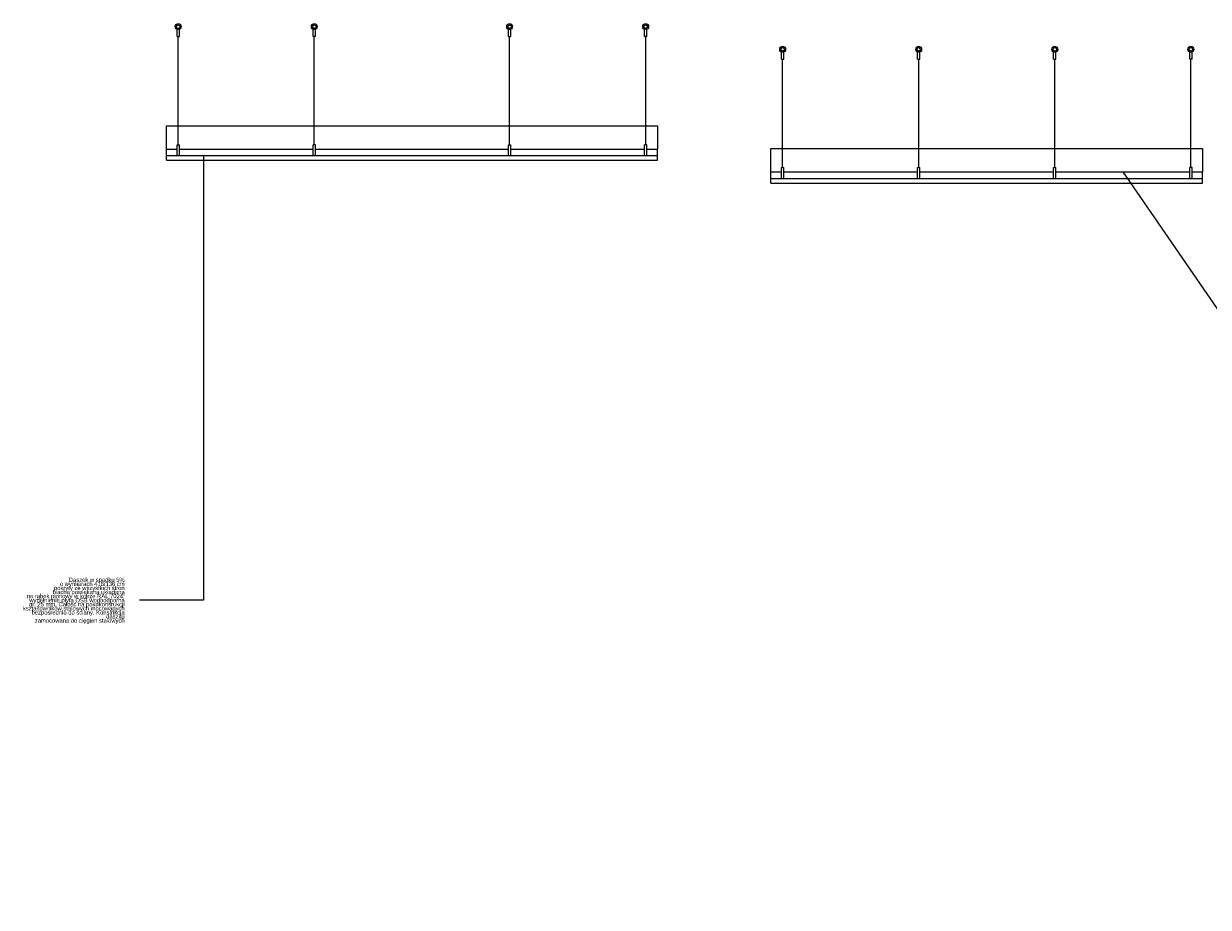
# Model space of a CAD drawing. Extents: x -72608 to -57388, y 19595 to 34464.
# Tile 1 of 12: x -72608 to -62510, y 19817 to 27349. Entities that reach past the tile are written whole.
import ezdxf

# ---------------------------------------------------------------- set-up
doc = ezdxf.new("R2010")
doc.units = 0
doc.header["$MEASUREMENT"] = 0
doc.layers.add('arch opisy_Nr_Pióra__21', color=7, linetype='Continuous', lineweight=13)
doc.layers.add('Arch wyposażenie_Nr_Pióra__21', color=7, linetype='Continuous', lineweight=13)
doc.styles.add('GENERATED_STYLE_3', font='txt')
doc.dimstyles.new('GENERATED_STYLE__5', dxfattribs={"dimtxt": 0.18, "dimasz": 21.888, "dimexe": 0.18, "dimexo": 0.0625, "dimgap": 0.09, "dimtad": 0, "dimtih": 1, "dimtoh": 1, "dimdec": 4, "dimzin": 0, "dimdsep": 46, "dimcen": 0.09, "dimadec": 0, "dimazin": 0, "dimtfac": 1, "dimtdec": 4, "dimtmove": 0, "dimatfit": 3, "dimldrblk": 'ARROWHEAD_11', "dimfxl": 0, "dimtolj": 1, "dimtzin": 0, "dimarcsym": 0})

# ---------------------------------------------------------------- blocks, each defined once
blk = doc.blocks.new('ARROWHEAD_11')
at = {"color": 0, "linetype": 'Continuous', "lineweight": 0}
blk.add_line((0, 0), (-1, 0), dxfattribs=at)
at = {"color": 0, "linetype": 'Continuous', "lineweight": 0, "const_width": 0.25, "flags": 128}
blk.add_lwpolyline([(-0.125, 0, 1), (0.125, 0, 1)], format="xyb", close=True, dxfattribs=at)

msp = doc.modelspace()

# ---------------------------------------------------------------- linework, layer by layer
at = {"layer": 'Arch wyposażenie_Nr_Pióra__21', "linetype": 'Continuous'}
for p, q in [((-71300.8, 27239.3), (-71300.8, 27312.9)), ((-71280.8, 27239.3), (-71280.8, 27312.9)), ((-70140.8, 27239.3), (-70140.8, 27312.9)), ((-70120.8, 27239.3), (-70120.8, 27312.9)), ((-68475.8, 27239.3), (-68475.8, 27312.9)), ((-68455.8, 27239.3), (-68455.8, 27312.9)), ((-67315.8, 27239.3), (-67315.8, 27312.9)), ((-67295.8, 27239.3), (-67295.8, 27312.9)), ((-71300.8, 27239.3), (-71280.8, 27239.3)), ((-71290.8, 26316.6), (-71290.8, 27239.3)), ((-70120.8, 27239.3), (-70140.8, 27239.3)), ((-70130.8, 26316.6), (-70130.8, 27239.3)), ((-68475.8, 27239.3), (-68455.8, 27239.3)), ((-68465.8, 26316.6), (-68465.8, 27239.3)), ((-67295.8, 27239.3), (-67315.8, 27239.3)), ((-67305.8, 26316.6), (-67305.8, 27239.3)), ((-66148.3, 27045.7), (-66148.3, 27119.3)), ((-66128.3, 27045.7), (-66128.3, 27119.3)), ((-64988.3, 27045.7), (-64988.3, 27119.3)), ((-64968.3, 27045.7), (-64968.3, 27119.3)), ((-63828.3, 27045.7), (-63828.3, 27119.3)), ((-63808.3, 27045.7), (-63808.3, 27119.3)), ((-62668.3, 27045.7), (-62668.3, 27119.3)), ((-62648.3, 27045.7), (-62648.3, 27119.3)), ((-66148.3, 27045.7), (-66128.3, 27045.7)), ((-66138.3, 26122.9), (-66138.3, 27045.7)), ((-64988.3, 27045.7), (-64968.3, 27045.7)), ((-64978.3, 26122.9), (-64978.3, 27045.7)), ((-63828.3, 27045.7), (-63808.3, 27045.7)), ((-63818.3, 26122.9), (-63818.3, 27045.7)), ((-62648.3, 27045.7), (-62668.3, 27045.7)), ((-62658.3, 26122.9), (-62658.3, 27045.7)), ((-71390.8, 26278.9), (-71390.8, 26478.9)), ((-71390.8, 26478.9), (-67205.8, 26478.9)), ((-67205.8, 26478.9), (-67205.8, 26278.9)), ((-71390.8, 26184.5), (-71390.8, 26278.9)), ((-71390.8, 26278.9), (-71300.8, 26278.9)), ((-71300.8, 26316.6), (-71280.8, 26316.6)), ((-71300.8, 26224.5), (-71300.8, 26316.6)), ((-71280.8, 26224.5), (-71280.8, 26316.6)), ((-71280.8, 26278.9), (-70140.8, 26278.9)), ((-70120.8, 26316.6), (-70140.8, 26316.6)), ((-70140.8, 26224.5), (-70140.8, 26316.6)), ((-70120.8, 26224.5), (-70120.8, 26316.6)), ((-70120.8, 26278.9), (-68475.8, 26278.9)), ((-68475.8, 26316.6), (-68455.8, 26316.6)), ((-68475.8, 26224.5), (-68475.8, 26316.6)), ((-68455.8, 26224.5), (-68455.8, 26316.6)), ((-68455.8, 26278.9), (-67315.8, 26278.9)), ((-67295.8, 26316.6), (-67315.8, 26316.6)), ((-67315.8, 26224.5), (-67315.8, 26316.6)), ((-67295.8, 26224.5), (-67295.8, 26316.6)), ((-67295.8, 26278.9), (-67205.8, 26278.9)), ((-67205.8, 26184.5), (-67205.8, 26278.9)), ((-66238.3, 26085.3), (-66238.3, 26285.3)), ((-66238.3, 26285.3), (-62558.3, 26285.3)), ((-62558.3, 26285.3), (-62558.3, 26085.3)), ((-71390.8, 26224.5), (-67205.8, 26224.5)), ((-71390.8, 26184.5), (-67205.8, 26184.5)), ((-66238.3, 25990.8), (-66238.3, 26085.3)), ((-66238.3, 26085.3), (-66148.3, 26085.3)), ((-66148.3, 26122.9), (-66128.3, 26122.9)), ((-66148.3, 26030.8), (-66148.3, 26122.9)), ((-66128.3, 26030.8), (-66128.3, 26122.9)), ((-66128.3, 26085.3), (-64988.3, 26085.3)), ((-64988.3, 26122.9), (-64968.3, 26122.9)), ((-64988.3, 26030.8), (-64988.3, 26122.9)), ((-64968.3, 26030.8), (-64968.3, 26122.9)), ((-64968.3, 26085.3), (-63828.3, 26085.3)), ((-63828.3, 26122.9), (-63808.3, 26122.9)), ((-63828.3, 26030.8), (-63828.3, 26122.9)), ((-63808.3, 26030.8), (-63808.3, 26122.9)), ((-63808.3, 26085.3), (-62668.3, 26085.3)), ((-62648.3, 26122.9), (-62668.3, 26122.9)), ((-62668.3, 26030.8), (-62668.3, 26122.9)), ((-62648.3, 26030.8), (-62648.3, 26122.9)), ((-62648.3, 26085.3), (-62558.3, 26085.3)), ((-62558.3, 25990.8), (-62558.3, 26085.3)), ((-66238.3, 26030.8), (-62558.3, 26030.8)), ((-66238.3, 25990.8), (-62558.3, 25990.8))]:
    msp.add_line(p, q, dxfattribs=at)
for centre, radius in [((-71290.8, 27324.1), 25), ((-71290.8, 27324.1), 15), ((-70130.8, 27324.1), 25), ((-70130.8, 27324.1), 15), ((-68465.8, 27324.1), 25), ((-68465.8, 27324.1), 15), ((-67305.8, 27324.1), 25), ((-67305.8, 27324.1), 15), ((-66138.3, 27130.4), 25), ((-66138.3, 27130.4), 15), ((-64978.3, 27130.4), 25), ((-64978.3, 27130.4), 15), ((-63818.3, 27130.4), 25), ((-63818.3, 27130.4), 15), ((-62658.3, 27130.4), 25), ((-62658.3, 27130.4), 15)]:
    msp.add_circle(centre, radius, dxfattribs=at)

# ---------------------------------------------------------------- texts
at = {"layer": 'arch opisy_Nr_Pióra__21', "linetype": 'Continuous', "insert": (-71747.5, 22429.2), "char_height": 36, "width": 875.182, "attachment_point": 6, "line_spacing_factor": 0.579501, "style": 'GENERATED_STYLE_3'}
msp.add_mtext('{Daszek w spadku 5% \\Po wymiarach 418/136 cm \\Ppokryty ze wszystkich stron\\Pblachą powlekaną układaną \\Pna rąbek pionowy w kolrze RAL 7024,\\Pwypełnienie płyta OSB wodoodporna\\Pgr. 25 mm. Całość na pokdkonsrukcji\\Pkształtowników stalowych mocowanych\\Pbezpośrednio do ściany. Konstrikcja daszku\\Pzamocowana do cięgien stalowych}', dxfattribs=at)

# ---------------------------------------------------------------- leaders
at = {"layer": 'arch opisy_Nr_Pióra__21', "linetype": 'Continuous', "annotation_type": 0, "has_hookline": 1, "hookline_direction": 1, "text_width": 762.9}
for points in [[(-71075.4, 26224.5), (-71075.4, 22434.1), (-71620.8, 22434.1)], [(-63238.3, 26085.3), (-58922.2, 19816.8), (-58376.8, 19816.8)]]:
    msp.add_leader(points, dimstyle='GENERATED_STYLE__5', dxfattribs=at)

doc.saveas('drawing.dxf')
